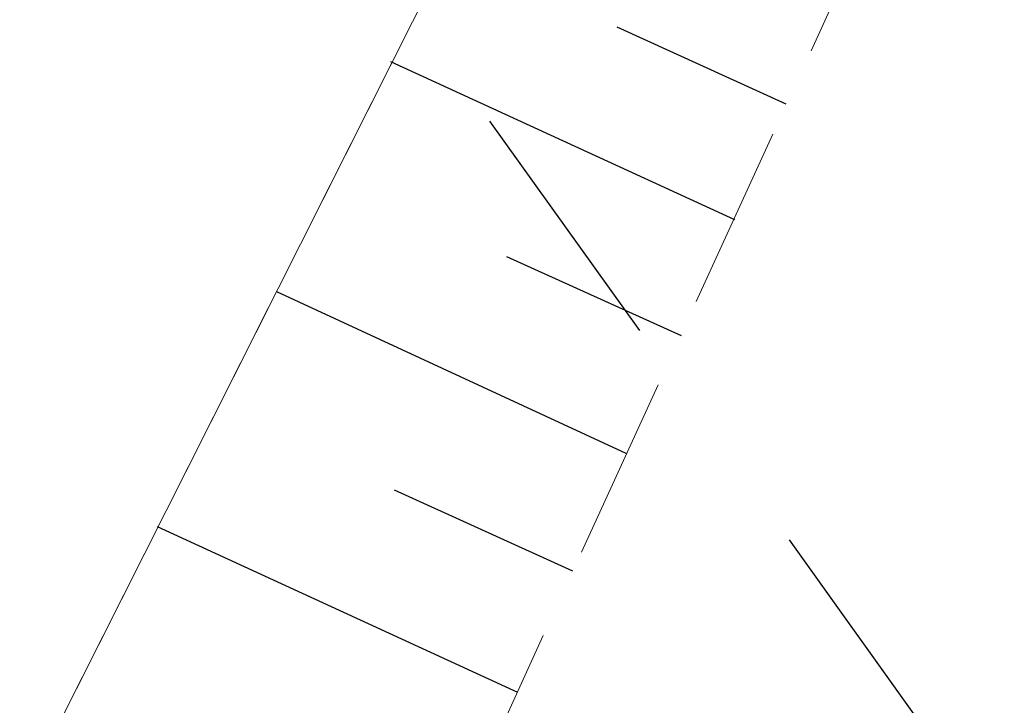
# Model space of a CAD drawing. Header units: metres. Extents: x 7527663 to 7537587, y 5492976 to 5503267.
# Tile 150 of 256: x 7531908.66 to 7531914.02, y 5499230.08 to 5499233.81. Entities that reach past the tile are written whole.
import ezdxf

# ---------------------------------------------------------------- set-up
doc = ezdxf.new("R2010")
doc.units = ezdxf.units.M
doc.linetypes.add('1.0_0.5', pattern=[1.5, 1, -0.5])
doc.linetypes.add('1.4_1.4', pattern=[2.8, 1.4, -1.4])

msp = doc.modelspace()

# ---------------------------------------------------------------- linework, layer by layer
at = {"layer": '000 Inne (niezydentyfikowane)', "color": 7, "linetype": 'CONTINUOUS', "lineweight": 25, "flags": 128}
for points in [[(7531912.83, 5499233.35), (7531911.91, 5499233.77)], [(7531912.55, 5499232.72), (7531910.68, 5499233.58)], [(7531912.26, 5499232.09), (7531911.31, 5499232.52)], [(7531911.96, 5499231.45), (7531910.06, 5499232.33)], [(7531911.67, 5499230.81), (7531910.7, 5499231.25)], [(7531911.37, 5499230.15), (7531909.41, 5499231.05)]]:
    msp.add_lwpolyline(points, dxfattribs=at)
at = {"layer": 'skarpa nieumocniona', "color": 7, "linetype": '1.0_0.5', "lineweight": 18, "flags": 128}
msp.add_lwpolyline([(7531918.11, 5499248.32), (7531907.64, 5499227.53), (7531909.89, 5499226.92), (7531919.49, 5499247.9), (7531935.84, 5499272.54), (7531941.36, 5499281.23), (7531950.82, 5499297.94), (7531960.31, 5499312.54), (7531957.93, 5499313.13), (7531949.37, 5499299.03), (7531941.4, 5499287.9), (7531932.63, 5499274.36)], close=True, dxfattribs=at)
msp.add_lwpolyline([(7531918.11, 5499248.32), (7531907.64, 5499227.53), (7531909.89, 5499226.92), (7531919.49, 5499247.9), (7531935.84, 5499272.54), (7531941.36, 5499281.23), (7531950.82, 5499297.94), (7531960.31, 5499312.54), (7531957.93, 5499313.13), (7531949.37, 5499299.03), (7531941.4, 5499287.9), (7531932.63, 5499274.36)], close=True, dxfattribs=at)
at = {"layer": 'woda płynąca', "color": 7, "linetype": 'CONTINUOUS', "lineweight": 18, "flags": 128}
msp.add_lwpolyline([(7531907.65, 5499251.55), (7531897.49, 5499233.18), (7531907.75, 5499227.75), (7531918.11, 5499248.32)], dxfattribs=at)
at = {"layer": 'Zakres', "color": 5, "linetype": '1.4_1.4', "lineweight": 25, "flags": 128}
msp.add_lwpolyline([(7532124.99, 5499095.27), (7532172.79, 5499102.15), (7532184.08, 5499102.85), (7532257.45, 5499212.21), (7532297.32, 5499318.75), (7532251.1, 5499375.2), (7532266.63, 5499421.76), (7532325.19, 5499443.99), (7532436.66, 5499434.46), (7532496.09, 5499460.06), (7532569.03, 5499504.92), (7532658.91, 5499535.36), (7532765.1, 5499629.55), (7532839.54, 5499729.38), (7532897.57, 5499726.03), (7532914.35, 5499580.73), (7532869.35, 5499565.87), (7532831.95, 5499526.36), (7532832.66, 5499450.87), (7532910.97, 5499481.91), (7532955.42, 5499424.76), (7532976.59, 5499314.69), (7532989.29, 5499063.52), (7533058.43, 5499054.34), (7533084.54, 5499232.14), (7533132.52, 5499263.19), (7533159.33, 5499162.29), (7533222.83, 5499185.58), (7533273.63, 5499494.61), (7533282.8, 5499659.71), (7532949.07, 5499769.78), (7532949.6, 5499830.63), (7533180.67, 5499875.08), (7533313.14, 5499872.79), (7533346.48, 5499854.97), (7533365.88, 5499791.12), (7533412.8, 5499785.12), (7533438.55, 5499812.29), (7533441.37, 5499875.43), (7533484.15, 5499897.04), (7533545.44, 5499937.17), (7533673.15, 5500017.6), (7533749.35, 5500094.39), (7533777.57, 5500128.79), (7534007.99, 5500175.59), (7534186.85, 5500179.47), (7534240.95, 5500208.22), (7534284.95, 5500255.15), (7534293.51, 5500249.35), (7534333.55, 5500221.86), (7534444.85, 5500195.93), (7534555.8, 5500196.46), (7534726.19, 5500214.1), (7534798.86, 5500232.8), (7534783.69, 5500289.6), (7534724.43, 5500292.77), (7534675.74, 5500276.9), (7534650.34, 5500257.14), (7534584.55, 5500255.2), (7534437.09, 5500254.49), (7534329.85, 5500291.18), (7534209.72, 5500427.53), (7534186.09, 5500404.95), (7534118.71, 5500444.11), (7534096.84, 5500422.24), (7534157.16, 5500379.55), (7534112.09, 5500321.43), (7534083.52, 5500332.02), (7534043.57, 5500300.53), (7534013.23, 5500283.95), (7533949.02, 5500246.91), (7533795.81, 5500207.87), (7533677.21, 5500119.03), (7533651.81, 5500152.19), (7533513.52, 5500049.18), (7533469.74, 5500018.85), (7533450.55, 5500058.88), (7533375.76, 5500093.1), (7533328.13, 5500013.72), (7533295.68, 5500002.08), (7533116.4, 5499970.61), (7533116.29, 5500014.6), (7533002.87, 5500013.02), (7533001.11, 5500035.6), (7532900.57, 5500075.81), (7532885.04, 5500029.6), (7532712.18, 5500081.46), (7532661.91, 5499978.62), (7532746.76, 5499934.35), (7532694.19, 5499808.41), (7532647.27, 5499819.34), (7532626.46, 5499783.36), (7532411.97, 5499873.67), (7532393.63, 5499832.04), (7532579.54, 5499749.14), (7532547.08, 5499703.28), (7532439.13, 5499742.08), (7532115.28, 5499818.64), (7532048.26, 5499841.21), (7531978.41, 5499816.52), (7531963.59, 5499784.06), (7532093.06, 5499751.26), (7532132.92, 5499745.26), (7532316.72, 5499671.18), (7532316.01, 5499623.55), (7531900.09, 5499730.09), (7531891.62, 5499688.81), (7531975.94, 5499629.9), (7531986.52, 5499607.68), (7532283.56, 5499574.16), (7532277.56, 5499495.14), (7532231, 5499475.03), (7532170.67, 5499496.9), (7532189.37, 5499542.41), (7532156.21, 5499552.64), (7532142.1, 5499526.18), (7532081.42, 5499533.24), (7532040.32, 5499476.27), (7531943.04, 5499442.14), (7531945.6, 5499389.31), (7532103.64, 5499422.12), (7532137.71, 5499433.89), (7532185.49, 5499405.89), (7532167.5, 5499347.33), (7532088.47, 5499290.88), (7531966.76, 5499234.08), (7531910.5, 5499234.26), (7531958.36, 5499167.34), (7531985.29, 5499073.39)], close=True, dxfattribs=at)

doc.saveas('drawing.dxf')
